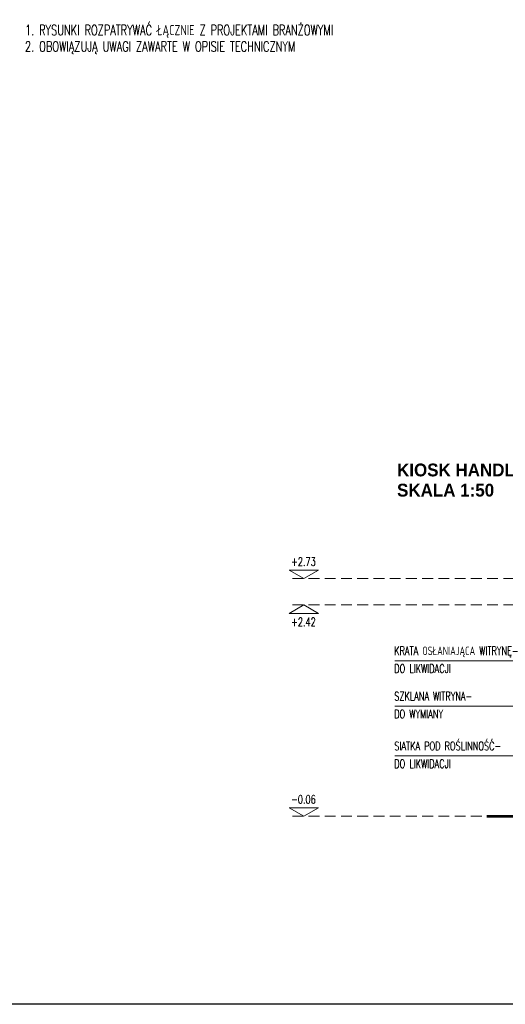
# Model space of a CAD drawing. Header units: millimetres. Extents: x 14400 to 93787, y -21104 to 39413.
# Tile 94 of 256: x 23928 to 24498, y 9527 to 10682. Entities that reach past the tile are written whole.
import ezdxf
from ezdxf.enums import TextEntityAlignment as Align

# ---------------------------------------------------------------- set-up
doc = ezdxf.new("R2010")
doc.units = ezdxf.units.MM
doc.linetypes.add('HIDDEN', pattern=[9.525, 6.35, -3.175])
for name, color, linetype, lineweight in [('!MODUS_OPIS', 3, 'Continuous', 13), ('__MODUS_ŚCIANY', 2, 'Continuous', 35), ('Opis', 8, 'Continuous', 13)]:
    doc.layers.add(name, color=color, linetype=linetype, lineweight=lineweight)
doc.styles.add('ARCHETYP', font='romans.shx', dxfattribs={"height": 15})
doc.styles.add('STYLE10', font='arialbd.ttf')
doc.styles.add('TXT', font='simplex.shx', dxfattribs={"width": 0.8})

msp = doc.modelspace()

# ---------------------------------------------------------------- linework, layer by layer
at = {"layer": '!MODUS_OPIS'}
for points in [[(24261.69735, 10026.23322), (24279.01786, 10036.23322), (24244.37684, 10036.23322)], [(24261.69735, 9995.23322), (24279.01786, 9985.23322), (24244.37684, 9985.23322)], [(24261.69735, 9747.23322), (24279.01786, 9757.23322), (24244.37684, 9757.23322)]]:
    msp.add_lwpolyline(points, close=True, dxfattribs=at)
at = {"layer": '!MODUS_OPIS', "linetype": 'HIDDEN', "ltscale": 2}
for points in [[(25137.17444, 10026.23322), (24244.37684, 10026.23322)], [(25137.17444, 10026.23322), (24244.37684, 10026.23322)], [(25137.17444, 9995.23322), (24244.37684, 9995.23322)], [(25137.17444, 9747.23322), (24244.37684, 9747.23322)]]:
    msp.add_lwpolyline(points, dxfattribs=at)
at = {"layer": '__MODUS_ŚCIANY', "ltscale": 2, "const_width": 3}
msp.add_lwpolyline([(24476.35722, 9747.23322), (25137.17444, 9747.23322)], dxfattribs=at)
at = {"layer": 'DEFPOINTS', "ltscale": 2}
msp.add_lwpolyline([(21875.11487, 11825.55027), (27619.20481, 11825.55027), (27619.20481, 9526.61475), (21875.11487, 9526.61475)], close=True, dxfattribs=at)
at = {"layer": 'Opis'}
for points in [[(24368.60639, 9929.74302), (24531.96577, 9929.74302)], [(24368.60639, 9876.43693), (24531.96577, 9876.43693)], [(24368.60639, 9818.04113), (24531.96577, 9818.04113)]]:
    msp.add_lwpolyline(points, dxfattribs=at)

# ---------------------------------------------------------------- texts
at = {"layer": '!MODUS_OPIS', "style": 'TXT', "width": 0.7}
for s, p in [('+2.73', (24261.24052, 10041.11628)), ('+2.42', (24261.24052, 9970.35016)), ('-0.06', (24261.24052, 9762.11628))]:
    msp.add_text(s, height=10, dxfattribs=at).set_placement(p, align=Align.CENTER)
at = {"layer": 'Opis', "ltscale": 0.7, "style": 'TXT', "width": 0.7}
for s, p in [('1. RYSUNKI ROZPATRYWAĆ ŁĄCZNIE Z PROJEKTAMI BRANŻOWYMI', (23934.4538, 10663.90296)), ('2. OBOWIĄZUJĄ UWAGI ZAWARTE W OPISIE TECHNICZNYM', (23934.4538, 10644.67479))]:
    msp.add_text(s, height=12, dxfattribs=at).set_placement(p)
at = {"layer": 'Opis', "ltscale": 0.7, "style": 'STYLE10', "width": 0.95}
for s, p in [('KIOSK HANDLOWY -  STAN ISTNIEJĄCY WIDOK W2', (24371.03799, 10146.17184)), ('SKALA 1:50', (24371.03798, 10122.47645))]:
    msp.add_text(s, height=15, rotation=359.99998992, dxfattribs=at).set_placement(p)
at = {"layer": 'Opis', "style": 'ARCHETYP', "width": 0.7}
for s, p in [('KRATA OSŁANIAJĄCA WITRYNĘ-', (24367.73573, 9936.44384)), ('DO LIKWIDACJI', (24367.73573, 9915.58871)), ('SZKLANA WITRYNA-', (24367.73573, 9883.13776)), ('DO WYMIANY', (24367.73573, 9862.28262)), ('SIATKA POD ROŚLINNOŚĆ-', (24367.73573, 9824.74195)), ('DO LIKWIDACJI', (24367.73573, 9803.88682))]:
    msp.add_text(s, height=10, rotation=359.99999996, dxfattribs=at).set_placement(p)

doc.saveas('drawing.dxf')
